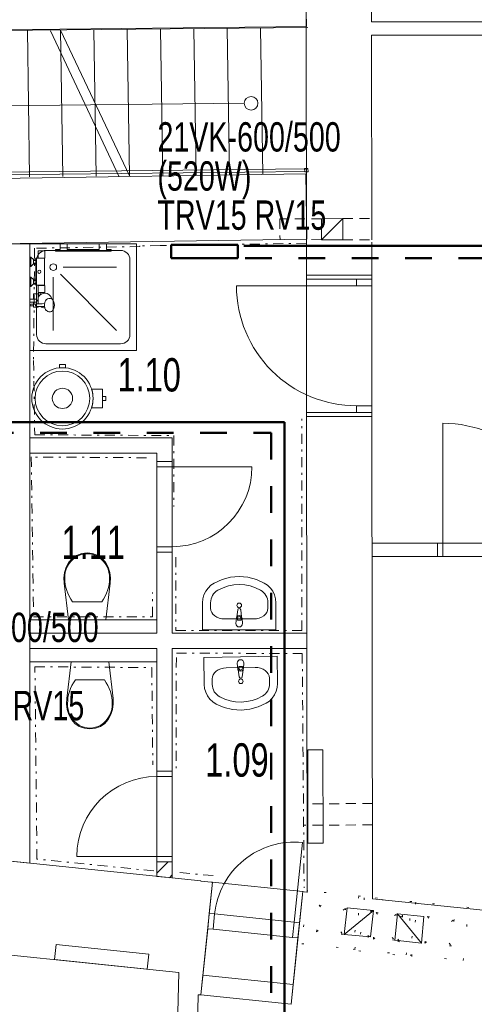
# Model space of a CAD drawing. Header units: millimetres. Extents: x 28262 to 240133, y -152087 to 56534.
# Tile 79 of 107: x 155133 to 158544, y 7695 to 15078. Entities that reach past the tile are written whole.
import ezdxf

# ---------------------------------------------------------------- set-up
doc = ezdxf.new("R2010")
doc.units = ezdxf.units.MM
doc.header["$MEASUREMENT"] = 0
for name, pattern in [('Tečkovaná L', [257.5, 15, -242.5]), ('Čerchovaná S', [175, 75, -42.5, 15, -42.5]), ('Čárkovaná M', [400, 200, -200]), ('Čárkovaná S', [125, 75, -50])]:
    doc.linetypes.add(name, pattern=pattern)
doc.layers.get('0').update_dxf_attribs({"lineweight": 9})
for name, color, linetype, lineweight in [('--písmo', 7, 'Continuous', 25), ('--TOPEN', 6, 'Continuous', 50), ('--TOPEN_POPIS', 7, 'Continuous', 25), ('--TOPEN_VR_OT', 5, 'Čárkovaná M', 50), ('2D prvky - obecné', 7, 'Continuous', 9), ('Konstrukce - nosné', 7, 'Continuous', 9), ('Kresby a obrázky', 7, 'Continuous', 9), ('Nové_Interiér - nábytek', 9, 'Continuous', 9), ('Nové_Konstrukce - nosné', 7, 'Continuous', 9), ('Nové_Konstrukce – Dělicí čáry vrstev', 7, 'Continuous', 9), ('Nové_Kresby a obrázky', 9, 'Continuous', 9), ('Nové_Otvory – Dveře', 7, 'Continuous', 9), ('Nové_Výplně – Řezové', 7, 'Continuous', 9), ('Otvory – Dveře', 7, 'Continuous', 9), ('Situace - terén', 7, 'Continuous', 9), ('Výplně – Řezové', 7, 'Continuous', 9)]:
    doc.layers.add(name, color=color, linetype=linetype, lineweight=lineweight)
doc.styles.add('styl1', font='arial.ttf', dxfattribs={"width": 0.7, "height": 250})
doc.styles.add('styl5', font='arial.ttf', dxfattribs={"width": 0.7, "height": 220})

msp = doc.modelspace()

# ---------------------------------------------------------------- linework, layer by layer
at = {"layer": '--TOPEN'}
for p, q in [((156769.6, 13389.9), (156269.6, 13389.9)), ((156269.6, 13289.9), (156269.6, 13389.9)), ((156769.6, 13289.9), (156769.6, 13389.9)), ((156814.6, 13383.6), (160051, 13383.6)), ((156269.6, 13289.9), (156769.6, 13289.9)), ((153286.7, 12060.7), (157119.8, 12060.7)), ((157119.8, 12060.7), (157119.8, 3735.9))]:
    msp.add_line(p, q, dxfattribs=at)
at = {"layer": '--TOPEN_VR_OT'}
for p, q in [((156825.3, 13291), (159951, 13291)), ((153286.7, 11980.1), (157019.8, 11980.1)), ((157019.8, 11980.1), (157019.8, 3832.9))]:
    msp.add_line(p, q, dxfattribs=at)
at = {"linetype": 'Continuous'}
for p, q in [((157283.5, 13959.3), (154156.4, 13926.2)), ((157296, 13962), (157271, 13961.7)), ((157271, 13961.7), (157271.3, 13936.7)), ((157283.8, 13939.3), (157283.5, 13959.3)), ((157296.3, 13937), (157296, 13962)), ((154156.6, 13906.2), (157283.8, 13939.3)), ((157271.3, 13936.7), (157296.3, 13937)), ((156492.7, 7764.5), (156508.1, 7914.3)), ((156508.1, 7914.3), (157184.5, 7844.4)), ((157184.5, 7844.4), (157169.1, 7694.6)), ((157169.1, 7694.6), (156492.7, 7764.5))]:
    msp.add_line(p, q, dxfattribs=at)
at = {"layer": '2D prvky - obecné', "linetype": 'Continuous'}
for p, q in [((155362.8, 14994.5), (155879.2, 13900.7)), ((155440.1, 15001.1), (155956.5, 13907.3))]:
    msp.add_line(p, q, dxfattribs=at)
at = {"layer": 'Konstrukce - nosné', "linetype": 'Continuous'}
for p, q in [((157280.6, 16448), (157284.6, 13162.8)), ((157772.3, 15061.9), (157771.3, 15880.5)), ((158672.3, 15061.9), (157772.3, 15061.9)), ((157772.4, 14961.9), (158814.8, 14961.9)), ((157774.3, 13426.4), (157772.4, 14961.9)), ((157279.9, 13921.7), (153101.3, 13859)), ((157287.3, 13431.8), (157279.9, 13921.7)), ((153102.2, 13369), (157287.3, 13431.8)), ((157774.6, 13163.4), (157774.3, 13409.7)), ((157659.6, 13163.3), (157284.6, 13162.8)), ((157774.6, 13163.4), (157659.6, 13163.3)), ((157660.9, 12103.3), (157285.9, 12102.8)), ((157285.9, 12102.8), (157290.4, 8536.6)), ((157775.9, 12103.4), (157660.9, 12103.3)), ((157780.4, 8486.1), (157775.9, 12103.4)), ((158267.3, 11152.1), (157782.6, 11152.1)), ((158267.3, 11052.1), (158267.3, 11152.1)), ((157782.6, 11052.1), (158267.3, 11052.1)), ((156492, 8619.9), (154918.3, 8782.8)), ((156492, 8619), (156492, 8619.9)), ((156570, 8611), (156492, 8619)), ((157290.4, 8536.6), (157266.3, 8539.1)), ((161319.1, 8120.8), (157780.4, 8486.1)), ((154846.2, 8086.5), (156325.9, 7933.4)), ((156325.9, 7933.4), (156267.8, 5452)), ((156373.1, 3543.8), (156472, 7766.6)), ((156472, 7766.6), (156482.7, 7765.5))]:
    msp.add_line(p, q, dxfattribs=at)
at = {"layer": 'Konstrukce - nosné', "linetype": 'Tečkovaná L'}
for p, q in [((157291.5, 8547.1), (157250.4, 8149.2)), ((157689.3, 8506), (157291.5, 8547.1)), ((157676.7, 8505.9), (157635.6, 8108)), ((157648.3, 8108.1), (157689.3, 8506)), ((158074.5, 8464.8), (157676.7, 8505.9)), ((157718.1, 8492.5), (157677, 8094.6)), ((158116, 8451.4), (157718.1, 8492.5)), ((157360.1, 8238.4), (157380.7, 8437.3)), ((157380.7, 8437.3), (157579.6, 8416.8)), ((157380.7, 8437.3), (157559.1, 8217.9)), ((158033.5, 8066.9), (158074.5, 8464.8)), ((158104.4, 8461.7), (158063.3, 8063.8)), ((158074.9, 8053.5), (158116, 8451.4)), ((158502.3, 8420.6), (158104.4, 8461.7)), ((158461.2, 8022.8), (158502.3, 8420.6)), ((157360.1, 8238.4), (157579.6, 8416.8)), ((157579.6, 8416.8), (157559.1, 8217.9)), ((157745.3, 8197.2), (157765.9, 8396.1)), ((157745.3, 8197.2), (157964.8, 8375.6)), ((157765.9, 8396.1), (157964.8, 8375.6)), ((157765.9, 8396.1), (157944.3, 8176.6)), ((157786.8, 8183.8), (157807.3, 8382.8)), ((157786.8, 8183.8), (158006.3, 8362.2)), ((157807.3, 8382.8), (158006.3, 8362.2)), ((157807.3, 8382.8), (157985.7, 8163.3)), ((157964.8, 8375.6), (157944.3, 8176.6)), ((158006.3, 8362.2), (157985.7, 8163.3)), ((158173.1, 8153), (158193.6, 8352)), ((158193.6, 8352), (158392.5, 8331.4)), ((158193.6, 8352), (158372, 8132.5)), ((158173.1, 8153), (158392.5, 8331.4)), ((158392.5, 8331.4), (158372, 8132.5)), ((157559.1, 8217.9), (157360.1, 8238.4)), ((157944.3, 8176.6), (157745.3, 8197.2)), ((157250.4, 8149.2), (157648.3, 8108.1)), ((157985.7, 8163.3), (157786.8, 8183.8)), ((158372, 8132.5), (158173.1, 8153)), ((157635.6, 8108), (158033.5, 8066.9)), ((157677, 8094.6), (158074.9, 8053.5)), ((158063.3, 8063.8), (158461.2, 8022.8))]:
    msp.add_line(p, q, dxfattribs=at)
at = {"layer": 'Kresby a obrázky', "linetype": 'Continuous'}
for p, q in [((157296.1, 15018.9), (154155.8, 14988.8)), ((155206.7, 13900.1), (155190.2, 14998.7)), ((155456.6, 13902.5), (155440.1, 15001.1)), ((155706.6, 13904.9), (155690.1, 15003.5)), ((155956.5, 13907.3), (155940, 15005.9)), ((156206.4, 13909.7), (156189.9, 15008.3)), ((156456.3, 13912), (156439.8, 15010.7)), ((156706.3, 13914.4), (156689.8, 15013.1)), ((156956.2, 13916.8), (156939.7, 15015.5)), ((156818.1, 14451.4), (154207.2, 14425.2))]:
    msp.add_line(p, q, dxfattribs=at)
at = {"layer": 'Kresby a obrázky', "linetype": 'Čárkovaná S'}
for p, q in [((157558.4, 13588), (157778.1, 13586.9)), ((157397.9, 13585.6), (157083.9, 13585.6)), ((157083.9, 13585.6), (157086.3, 13428.7)), ((157398.3, 13426.4), (157287.3, 13431.8)), ((157557.6, 13427.5), (157777.3, 13426.4))]:
    msp.add_line(p, q, dxfattribs=at)
at = {"layer": 'Kresby a obrázky', "linetype": 'Continuous'}
msp.add_circle((156869.1, 14451.4), 51, dxfattribs=at)
at = {"layer": 'Nové_Interiér - nábytek', "linetype": 'Continuous'}
for p, q in [((155210.1, 13397.9), (156010.1, 13397.9)), ((155210.1, 12597.9), (155210.1, 13397.9)), ((155437.1, 13353.9), (155437.1, 13397.9)), ((155437.1, 13397.9), (155490.1, 13397.9)), ((155490.1, 13397.9), (155490.1, 13353.9)), ((155730.1, 13353.9), (155730.1, 13397.9)), ((155730.1, 13397.9), (155783.1, 13397.9)), ((155783.1, 13397.9), (155783.1, 13353.9)), ((156010.1, 13397.9), (156010.1, 12597.9)), ((155210.1, 13228), (155210.1, 13298)), ((155210.1, 13298), (155217.1, 13298)), ((155217.1, 13298), (155237.1, 13279)), ((155217.1, 13298), (155217.1, 13228)), ((155270.2, 13291), (155270.2, 13341)), ((155271.1, 13291), (155270.2, 13291)), ((155271.1, 13289), (155271.1, 13291)), ((155271.1, 13291), (155317.1, 13291)), ((155273.2, 13344), (155319, 13344)), ((155322, 13291), (155317.1, 13291)), ((155317.1, 13291), (155317.1, 13289)), ((155322, 13341), (155322, 13291)), ((155330.1, 13347.9), (155890.1, 13347.9)), ((155402.1, 13342.9), (155402.1, 13353.9)), ((155402.1, 13353.9), (155437.1, 13353.9)), ((155818.1, 13342.9), (155402.1, 13342.9)), ((155490.1, 13353.9), (155730.1, 13353.9)), ((155783.1, 13353.9), (155818.1, 13353.9)), ((155818.1, 13353.9), (155818.1, 13342.9)), ((155217.1, 13228), (155210.1, 13228)), ((155237.1, 13247), (155217.1, 13228)), ((155237.1, 13279), (155237.1, 13282)), ((155237.1, 13282), (155254.1, 13282)), ((155237.1, 13279), (155237.1, 13247)), ((155237.1, 13272.5), (155254.1, 13272.5)), ((155237.1, 13253.5), (155254.1, 13253.5)), ((155237.1, 13244), (155237.1, 13247)), ((155254.1, 13244), (155237.1, 13244)), ((155254.1, 13282), (155254.1, 13289)), ((155254.1, 13289), (155271.1, 13289)), ((155254.1, 13282), (155254.1, 13244)), ((155254.1, 13132), (155254.1, 13244)), ((155260.1, 12717.9), (155260.1, 13277.9)), ((155317.1, 13289), (155271.1, 13289)), ((155317.1, 13289), (155317.3, 13289)), ((155317.3, 13289), (155317.9, 13289)), ((155317.9, 13289), (155318.1, 13289)), ((155318.1, 13289), (155318.1, 13087)), ((155460.1, 13222.9), (155860.1, 13222.9)), ((155960.1, 13277.9), (155960.1, 12717.9)), ((155210.1, 13078), (155210.1, 13148)), ((155210.1, 13148), (155217.1, 13148)), ((155217.1, 13148), (155237.1, 13129)), ((155217.1, 13148), (155217.1, 13078)), ((155385.1, 13147.9), (155385.1, 12747.9)), ((155438.1, 13169.9), (155860.1, 12747.9)), ((155217.1, 13078), (155210.1, 13078)), ((155237.1, 13097), (155217.1, 13078)), ((155237.1, 13129), (155237.1, 13132)), ((155237.1, 13132), (155254.1, 13132)), ((155237.1, 13129), (155237.1, 13097)), ((155237.1, 13122.5), (155254.1, 13122.5)), ((155237.1, 13103.5), (155254.1, 13103.5)), ((155237.1, 13094), (155237.1, 13097)), ((155254.1, 13094), (155237.1, 13094)), ((155254.1, 13132), (155254.1, 13094)), ((155254.1, 13087), (155254.1, 13094)), ((155271.1, 13087), (155254.1, 13087)), ((155270.2, 13035), (155270.2, 13085)), ((155270.2, 13085), (155271.1, 13085)), ((155271.1, 13085), (155271.1, 13087)), ((155271.1, 13087), (155317.3, 13087)), ((155317.1, 13085), (155271.1, 13085)), ((155317.3, 13087), (155317.1, 13087)), ((155317.1, 13087), (155317.1, 13085)), ((155317.1, 13085), (155322, 13085)), ((155317.9, 13087), (155317.3, 13087)), ((155318.1, 13087), (155317.9, 13087)), ((155322, 13085), (155322, 13035)), ((155236.1, 12983), (155236.1, 13022)), ((155236.1, 13022), (155272.1, 13022)), ((155272.1, 13022), (155272.1, 12998)), ((155272.1, 12998), (155272.1, 12948.1)), ((155273.6, 13032), (155273.2, 13032)), ((155273.6, 13000.6), (155273.6, 13032)), ((155286.6, 13032), (155273.6, 13032)), ((155319, 13032), (155286.6, 13032)), ((155286.6, 13032), (155286.6, 13015.3)), ((155210.1, 12961), (155210.1, 12983)), ((155210.1, 12983), (155236.1, 12983)), ((155236.1, 12961), (155210.1, 12961)), ((155219.1, 12944.5), (155236.1, 12944.5)), ((155236.1, 12931.5), (155219.1, 12931.5)), ((155236.1, 12983), (155254.1, 12983)), ((155236.1, 12944.5), (155236.1, 12961)), ((155254.1, 12961), (155236.1, 12961)), ((155254.1, 12961), (155236.1, 12961)), ((155236.1, 12944.5), (155236.1, 12931.5)), ((155236.1, 12922), (155236.1, 12931.5)), ((155272.1, 12922), (155236.1, 12922)), ((155251.3, 12938), (155251.7, 12940.6)), ((155251.7, 12935.4), (155251.3, 12938)), ((155251.7, 12940.6), (155252.9, 12943)), ((155252.9, 12933), (155251.7, 12935.4)), ((155252.8, 12942.8), (155252.6, 12941)), ((155252.6, 12941), (155252.6, 12935)), ((155252.6, 12935), (155252.8, 12933.2)), ((155252.9, 12943), (155252.8, 12942.8)), ((155252.8, 12933.2), (155252.9, 12933)), ((155253.4, 12944.5), (155252.9, 12943)), ((155252.9, 12943), (155252.9, 12943)), ((155252.9, 12933), (155252.9, 12933)), ((155252.9, 12933), (155253.4, 12931.5)), ((155254.5, 12945.9), (155253.4, 12944.5)), ((155253.4, 12931.5), (155254.5, 12930)), ((155255.8, 12947), (155254.5, 12945.9)), ((155254.5, 12930), (155255.8, 12928.9)), ((155257.3, 12947.7), (155255.8, 12947)), ((155255.8, 12928.9), (155257.3, 12928.2)), ((155258.9, 12948), (155257.3, 12947.7)), ((155257.3, 12928.2), (155258.9, 12928)), ((155301.2, 12948.5), (155258.9, 12948)), ((155301.2, 12927.5), (155258.9, 12928)), ((155288, 12927.6), (155272.1, 12927.8)), ((155272.1, 12927.8), (155272.1, 12922)), ((155319.4, 12949), (155301.2, 12948.5)), ((155319.4, 12927), (155301.2, 12927.5)), ((155318.3, 12938), (155318.9, 12947.1)), ((155318.9, 12928.9), (155318.3, 12938)), ((155318.9, 12947.1), (155321, 12955.6)), ((155321, 12920.4), (155318.9, 12928.9)), ((155321, 12955.6), (155322.3, 12960.8)), ((155322.3, 12960.8), (155326.5, 12970.2)), ((155326.5, 12970.2), (155331.9, 12977.5)), ((155331.9, 12977.5), (155333.8, 12979.5)), ((155333.8, 12979.5), (155340.4, 12984.3)), ((155340.4, 12984.3), (155343.1, 12985.8)), ((155343.1, 12985.8), (155350.5, 12987.5)), ((155350.5, 12987.5), (155353.7, 12988)), ((155353.7, 12988), (155364.3, 12988)), ((155364.3, 12988), (155371.7, 12986.3)), ((155371.7, 12986.3), (155374.1, 12984.6)), ((155374.1, 12984.6), (155378.7, 12981.3)), ((155378.7, 12981.3), (155384.6, 12973.3)), ((155384.6, 12973.3), (155389.2, 12963)), ((155389.2, 12963), (155392, 12950.9)), ((155392, 12925), (155389.2, 12913)), ((155392, 12950.9), (155393, 12938)), ((155393, 12938), (155392, 12925)), ((155321, 12920.4), (155321.8, 12917)), ((155322.3, 12915.2), (155321.8, 12917)), ((155326.5, 12905.7), (155322.3, 12915.2)), ((155331.9, 12898.5), (155326.5, 12905.7)), ((155333.8, 12896.4), (155331.9, 12898.5)), ((155340.4, 12891.6), (155333.8, 12896.4)), ((155343.1, 12890.2), (155340.4, 12891.6)), ((155350.5, 12888.5), (155343.1, 12890.2)), ((155353.7, 12888), (155350.5, 12888.5)), ((155364.3, 12888), (155353.7, 12888)), ((155371.7, 12889.7), (155364.3, 12888)), ((155378.7, 12894.7), (155371.7, 12889.7)), ((155384.6, 12902.6), (155378.7, 12894.7)), ((155389.2, 12913), (155384.6, 12902.6)), ((155890.1, 12647.9), (155330.1, 12647.9)), ((156010.1, 12597.9), (155210.1, 12597.9)), ((155597.9, 11075.5), (155639, 11080.4)), ((155639, 11080.4), (155680, 11075.5)), ((155481.9, 10972.9), (155501, 11009.7)), ((155501, 11009.7), (155526.6, 11039)), ((155526.6, 11039), (155559.6, 11061.4)), ((155559.6, 11061.4), (155597.9, 11075.5)), ((155680, 11075.5), (155718.3, 11061.4)), ((155718.3, 11061.4), (155751.4, 11039)), ((155751.4, 11039), (155777, 11009.7)), ((155777, 11009.7), (155796, 10972.9)), ((155464, 10893.5), (155469.5, 10933.8)), ((155469.5, 10933.8), (155481.9, 10972.9)), ((155796, 10972.9), (155808.4, 10933.8)), ((155808.4, 10933.8), (155813.9, 10893.5)), ((155465.6, 10852.9), (155464, 10893.5)), ((155813.9, 10893.5), (155812.3, 10852.9)), ((156651.9, 10880.7), (156592.1, 10854.1)), ((156715.1, 10897), (156651.9, 10880.7)), ((156780.2, 10902.5), (156715.1, 10897)), ((156845.2, 10897), (156780.2, 10902.5)), ((156908.5, 10880.7), (156845.2, 10897)), ((156968.3, 10854.1), (156908.5, 10880.7)), ((155498, 10577.6), (155465.6, 10852.9)), ((155812.3, 10852.9), (155779.9, 10577.6)), ((156528.6, 10792.2), (156515.7, 10765.1)), ((156546, 10816.6), (156528.6, 10792.2)), ((156567.4, 10837.5), (156546, 10816.6)), ((156592.1, 10854.1), (156567.4, 10837.5)), ((156993, 10837.5), (156968.3, 10854.1)), ((157014.4, 10816.6), (156993, 10837.5)), ((157031.8, 10792.2), (157014.4, 10816.6)), ((157044.7, 10765.1), (157031.8, 10792.2)), ((155639, 10713.5), (155530, 10713.5)), ((155747.9, 10713.5), (155639, 10713.5)), ((156507.8, 10736.1), (156505.2, 10706.1)), ((156515.7, 10765.1), (156507.8, 10736.1)), ((157052.5, 10736.1), (157044.7, 10765.1)), ((157055.2, 10706.1), (157052.5, 10736.1)), ((156505.2, 10706.1), (156505.2, 10502.5)), ((156565, 10665.4), (156565, 10706.1)), ((156769.1, 10653.9), (156762.5, 10601)), ((156797.9, 10601), (156791.3, 10653.9)), ((156995.4, 10665.4), (156995.4, 10706.1)), ((157055.2, 10502.5), (157055.2, 10706.1)), ((155779.9, 10577.6), (155498, 10577.6)), ((156671.3, 10584.5), (156889.1, 10584.5)), ((156759.2, 10591.5), (156755.2, 10549.5)), ((156766.6, 10574.5), (156766.6, 10589.3)), ((156793.8, 10574.5), (156766.6, 10574.5)), ((156793.8, 10589.3), (156793.8, 10574.5)), ((156805.2, 10549.5), (156801.2, 10591.5)), ((156505.2, 10502.5), (157055.2, 10502.5)), ((157064.3, 10305.1), (156514.3, 10296.6)), ((156514.3, 10296.6), (156517.5, 10093)), ((157067.4, 10101.5), (157064.3, 10305.1)), ((155486.3, 9987.4), (155518.6, 10262.6)), ((155518.6, 10262.6), (155800.6, 10262.6)), ((155800.6, 10262.6), (155833, 9987.4)), ((156899.5, 10220.5), (156681.7, 10217.2)), ((156765, 10253.4), (156769.7, 10211.6)), ((156773.1, 10202.1), (156780.5, 10149.3)), ((156776.8, 10228.7), (156804, 10229.1)), ((156777, 10213.8), (156776.8, 10228.7)), ((156802.7, 10149.6), (156808.6, 10202.6)), ((156804, 10229.1), (156804.2, 10214.3)), ((156811.7, 10212.2), (156815, 10254.2)), ((155550.7, 10126.7), (155659.6, 10126.7)), ((155659.6, 10126.7), (155768.6, 10126.7)), ((156576.6, 10134.7), (156577.3, 10094)), ((157007, 10141.3), (157007.6, 10100.6)), ((156517.5, 10093), (156520.6, 10063.1)), ((156520.6, 10063.1), (156528.9, 10034.2)), ((157045.4, 10015), (157057.8, 10042.4)), ((157057.8, 10042.4), (157065.2, 10071.5)), ((157065.2, 10071.5), (157067.4, 10101.5)), ((155484.7, 9946.8), (155486.3, 9987.4)), ((155833, 9987.4), (155834.5, 9946.8)), ((156528.9, 10034.2), (156542.2, 10007.3)), ((156542.2, 10007.3), (156560, 9983.2)), ((156560, 9983.2), (156581.7, 9962.7)), ((156982.8, 9952.2), (157007.3, 9969.2)), ((157007.3, 9969.2), (157028.3, 9990.4)), ((157028.3, 9990.4), (157045.4, 10015)), ((155490.2, 9906.4), (155484.7, 9946.8)), ((155502.6, 9867.4), (155490.2, 9906.4)), ((155829, 9906.4), (155816.6, 9867.4)), ((155834.5, 9946.8), (155829, 9906.4)), ((156581.7, 9962.7), (156606.7, 9946.4)), ((156606.7, 9946.4), (156666.8, 9920.7)), ((156666.8, 9920.7), (156730.3, 9905.4)), ((156730.3, 9905.4), (156795.5, 9900.9)), ((156795.5, 9900.9), (156860.4, 9907.4)), ((156860.4, 9907.4), (156923.4, 9924.7)), ((156923.4, 9924.7), (156982.8, 9952.2)), ((155521.6, 9830.5), (155502.6, 9867.4)), ((155547.2, 9801.3), (155521.6, 9830.5)), ((155797.6, 9830.5), (155772, 9801.3)), ((155816.6, 9867.4), (155797.6, 9830.5)), ((155580.3, 9778.9), (155547.2, 9801.3)), ((155618.6, 9764.8), (155580.3, 9778.9)), ((155659.6, 9759.9), (155618.6, 9764.8)), ((155700.7, 9764.8), (155659.6, 9759.9)), ((155739, 9778.9), (155700.7, 9764.8)), ((155772, 9801.3), (155739, 9778.9))]:
    msp.add_line(p, q, dxfattribs=at)
for centre, radius in [((155385.1, 13222.9), 25), ((155280.1, 13188), 12), ((156780.2, 10686.6), 17.5), ((156792.1, 10116.8), 17.5)]:
    msp.add_circle(centre, radius, dxfattribs=at)
for centre, radius, start, end in [((155330.1, 13277.9), 70, 90, 180), ((155273.2, 13341), 3, 90, 180), ((155319, 13341), 3, 360, 90), ((155890.1, 13277.9), 70, 0, 90), ((155273.2, 13035), 3, 180, 270), ((155320.6, 12972), 55, 148.60059, 151.74219), ((155320.6, 12972), 55, 128.11308, 148.60059), ((155320.6, 12972), 55, 13.22645, 128.11308), ((155319, 13035), 3, 270, 0), ((155219.1, 12938), 6.5, 90, 270), ((155254.1, 12972), 11, 270, 90), ((155320.5, 12971.8), 54.8, 233.69909, 271.44165), ((155330.1, 12717.9), 70, 180, 270), ((155890.1, 12717.9), 70, 270, 0), ((156780.2, 10652.6), 11.2, 7.13892, 172.86108), ((156780.2, 10589.6), 21.1, 147.22897, 174.83039), ((156780.2, 10589.6), 21.1, 32.77103, 147.22897), ((156780.2, 10589.3), 13.6, 0, 180), ((156780.2, 10589.6), 21.1, 5.16961, 32.77103), ((156780.2, 10549.5), 25, 180, 0), ((156790, 10253.8), 25, 0.88302, 180.88302), ((156790.7, 10213.8), 21.1, 186.05263, 213.65405), ((156790.7, 10213.8), 21.1, 213.65405, 328.112), ((156790.6, 10214.1), 13.6, 180.88302, 0.88302), ((156790.7, 10213.8), 21.1, 328.112, 355.71342), ((156791.6, 10150.8), 11.2, 188.02195, 353.7441)]:
    msp.add_arc(centre, radius, start, end, dxfattribs=at)
for centre, major_axis, ratio, start_param, end_param in [((155728.4, 10901.5), (256.9, 0), 0.786027, 2.296735, 3.197324), ((155639.8, 10964.7), (138.5, 0), 0.786027, 1.576657, 2.203301), ((155638.1, 10964.7), (138.5, 0), 0.786027, 0.938292, 1.564935), ((155549.5, 10901.5), (256.9, 0), 0.786027, 6.227458, 7.128046), ((155897.1, 10882.4), (425.3, 0), 0.786027, 3.117977, 3.670997), ((155380.9, 10882.4), (425.3, 0), 0.786027, 5.753783, 6.306803), ((156780.2, 10502.5), (0, 339.4), 0.986413, 5.78621, 6.78016), ((156671.2, 10706.1), (0, 107.7), 0.986413, 0.496975, 1.570796), ((156889.1, 10706.1), (0, 107.7), 0.986413, 4.712389, 5.78621), ((156671.4, 10665.4), (106.4, 0), 0.759899, 3.141593, 4.712389), ((156889, 10665.4), (106.4, 0), 0.759899, 4.712389, 6.283185), ((156683, 10136.3), (106.4, 1.6), 0.759899, 1.570796, 3.141593), ((156900.6, 10139.7), (106.4, 1.6), 0.759899, 0, 1.570796), ((155917.7, 9957.9), (425.3, 0), 0.786027, 2.61219, 3.165211), ((155401.5, 9957.9), (425.3, 0), 0.786027, 6.259569, 6.81259), ((156683.5, 10095.6), (-1.7, 107.7), 0.986413, 1.570796, 2.644618), ((156901.4, 10099), (-1.7, 107.7), 0.986413, 3.638567, 4.712389), ((156789.3, 10300.9), (-5.2, 339.4), 0.986413, 2.644618, 3.638567), ((155749.1, 9938.7), (256.9, 0), 0.786027, 3.085865, 3.986454), ((155570.2, 9938.7), (256.9, 0), 0.786027, 5.438328, 6.338917), ((155660.4, 9875.5), (138.5, 0), 0.786027, 4.079884, 4.706528), ((155658.8, 9875.5), (138.5, 0), 0.786027, 4.71825, 5.344893)]:
    msp.add_ellipse(centre, major_axis=major_axis, ratio=ratio, start_param=start_param, end_param=end_param, dxfattribs=at)
at = {"layer": 'Nové_Konstrukce - nosné', "linetype": 'Continuous'}
for p, q in [((157284.5, 15027.8), (157283.2, 15142.8)), ((153099.5, 14980), (157284.5, 15027.8)), ((155210.1, 13397.9), (155060.1, 13397.9)), ((155210.1, 8752.6), (155210.1, 13397.9)), ((157284.6, 13162.8), (157284.7, 13132.8)), ((157774.7, 13133.4), (157774.6, 13163.4)), ((157774.7, 13133.4), (157284.7, 13132.8)), ((155475.4, 12493.9), (155431.4, 12493.9)), ((155431.4, 12493.9), (155431.4, 12468.9)), ((155475.4, 12493.9), (155431.4, 12493.9)), ((155431.4, 12493.9), (155431.4, 12468.9)), ((155475.4, 12468.9), (155475.4, 12493.9)), ((155475.4, 12468.9), (155475.4, 12493.9)), ((155431.4, 12467.8), (155431.4, 12468.9)), ((155431.4, 12467.8), (155431.4, 12468.9)), ((155475.4, 12467.8), (155475.4, 12468.9)), ((155475.4, 12467.8), (155475.4, 12468.9)), ((155672.5, 12308.9), (155753.4, 12308.9)), ((155753.4, 12308.9), (155753.4, 12168.9)), ((155753.4, 12253.9), (155753.4, 12223.9)), ((155778.4, 12253.9), (155753.4, 12253.9)), ((155753.4, 12223.9), (155778.4, 12223.9)), ((155778.4, 12223.9), (155778.4, 12253.9)), ((155753.4, 12168.9), (155672.5, 12168.9)), ((157285.9, 12132.8), (157775.9, 12133.4)), ((157285.9, 12132.8), (157285.9, 12102.8)), ((157775.9, 12103.4), (157775.9, 12133.4)), ((156275.8, 11942.8), (155210.1, 11942.8)), ((155210.1, 11827.8), (155210.1, 11942.8)), ((156275.8, 11942.8), (156275.8, 11827.8)), ((155210.1, 11827.8), (156160.8, 11827.8)), ((156160.8, 11827.8), (156160.8, 11766.3)), ((156275.8, 11766.3), (156275.8, 11827.8)), ((156160.8, 11766.3), (156275.8, 11766.3)), ((156160.8, 11086.3), (156275.8, 11086.3)), ((156160.8, 11086.3), (156160.8, 10478.1)), ((156275.8, 10478.1), (156275.8, 11086.3)), ((156161.8, 10577.6), (155210.1, 10577.6)), ((156160.8, 10478.1), (155210.1, 10478.1)), ((155210.1, 10478.1), (155210.1, 10363.1)), ((155210.1, 10477.6), (156161.8, 10477.6)), ((157288.3, 10478.1), (156275.8, 10478.1)), ((157288.3, 10363.1), (157288.3, 10478.1)), ((155210.1, 10363.1), (156160.8, 10363.1)), ((156160.8, 10362.6), (155210.1, 10362.6)), ((156275.8, 10363.1), (157288.3, 10363.1)), ((156276.8, 10362.6), (156275.8, 10362.6)), ((156276.8, 9443.4), (156276.8, 10362.6)), ((155210.1, 10262.6), (156161.8, 10262.6)), ((156161.8, 10262.6), (156161.8, 9443.4)), ((156276.8, 9443.4), (156161.8, 9443.4)), ((155060.1, 8768.1), (155210.1, 8752.6)), ((156276.8, 8763.4), (156161.8, 8763.4)), ((156161.8, 8763.4), (156161.8, 8654.1)), ((156276.8, 8642.2), (156276.8, 8763.4)), ((156276.8, 8642.2), (156161.8, 8654.1)), ((156579.9, 8610), (156492.7, 7764.5)), ((156579.9, 8610), (156492.7, 7764.5)), ((156579.9, 8610), (156570, 8611)), ((156579.9, 8610), (156570, 8611)), ((157169.1, 7694.6), (157256.3, 8540.2)), ((157169.1, 7694.6), (157256.3, 8540.2)), ((157266.3, 8539.1), (157256.3, 8540.2)), ((157266.3, 8539.1), (157256.3, 8540.2)), ((156482.7, 7765.5), (156492.7, 7764.5)), ((156482.7, 7765.5), (156492.7, 7764.5)), ((156492.7, 7764.5), (157169.1, 7694.6)), ((156492.7, 7764.5), (157169.1, 7694.6))]:
    msp.add_line(p, q, dxfattribs=at)
msp.add_circle((155453.4, 12238.9), 205, dxfattribs=at)
for radius, start, end in [(230, 0, 180), (230, 90, 95.48886), (230, 90, 95.48886), (230, 84.51114, 90), (230, 84.51114, 90), (76, 90, 270), (76, 270, 90), (230, 342.28107, 17.71893), (230, 180, 0)]:
    msp.add_arc((155453.4, 12238.9), radius, start, end, dxfattribs=at)
at = {"layer": 'Nové_Konstrukce – Dělicí čáry vrstev', "linetype": 'Continuous'}
msp.add_line((156161.8, 10362.6), (156161.8, 10262.6), dxfattribs=at)
msp.add_line((156161.8, 10362.6), (156161.8, 10262.6), dxfattribs=at)
at = {"layer": 'Nové_Kresby a obrázky', "linetype": 'Čerchovaná S'}
for p, q in [((156034.5, 13377.2), (155245, 13364.5)), ((156186.8, 13384.2), (156034.4, 13381.8)), ((156034.4, 13381.8), (156034.5, 13377.2)), ((157284.3, 13401.8), (156186.8, 13384.2)), ((155245, 13364.5), (155236.6, 12522.9)), ((155236.6, 12522.9), (155239.1, 12368.8)), ((155239.1, 12368.8), (155245.6, 11965.7)), ((157248.8, 10497.6), (157248.8, 12085.4)), ((155245.6, 11965.7), (156290, 11959.8)), ((156290, 11959.8), (156290, 11427)), ((156083.1, 11793.5), (155219.8, 11799.2)), ((155219.8, 11799.2), (155237.2, 10601)), ((156303.3, 11048.8), (156303.3, 10497.6)), ((156129.1, 10601), (156129.1, 10782.9)), ((155237.2, 10601), (156129.1, 10601)), ((156303.3, 10497.6), (157248.8, 10497.6)), ((156308.2, 10295.8), (156307.8, 9466)), ((156308.4, 10328.5), (157253, 10325.1)), ((157253, 10325.1), (157267, 8568.6)), ((155262.2, 8783.9), (155247.1, 10226)), ((155247.1, 10226), (156123.9, 10219.9)), ((156123.9, 10219.9), (156131.6, 9491.7)), ((156140.1, 8694.7), (155262.2, 8783.9)), ((156583.8, 8659.5), (156323.8, 8683.2))]:
    msp.add_line(p, q, dxfattribs=at)
at = {"layer": 'Nové_Kresby a obrázky', "linetype": 'Čárkovaná S'}
for p, q in [((157779, 9200.5), (157289.6, 9198)), ((157779.8, 9040), (157263.3, 9037.4))]:
    msp.add_line(p, q, dxfattribs=at)
at = {"layer": 'Nové_Otvory – Dveře', "linetype": 'Continuous'}
for p, q in [((157659.7, 13083.3), (156759.7, 13082.2)), ((157659.7, 13133.3), (157284.7, 13132.8)), ((157285.9, 12132.8), (157284.7, 13132.8)), ((157774.7, 13133.4), (157659.7, 13133.3)), ((157774.7, 13133.4), (157659.7, 13133.3)), ((157774.7, 13133.4), (157659.7, 13133.3)), ((157659.7, 13133.3), (157659.7, 13083.3)), ((157659.7, 13083.3), (157774.7, 13083.4)), ((157775.9, 12133.4), (157774.7, 13133.4)), ((157774.7, 13083.4), (157774.7, 13133.4)), ((157775.8, 12183.4), (157660.8, 12183.3)), ((157660.8, 12183.3), (157660.9, 12133.3)), ((157775.9, 12133.4), (157775.8, 12183.4)), ((157660.9, 12133.3), (157285.9, 12132.8)), ((157660.9, 12133.3), (157775.9, 12133.4)), ((157775.9, 12133.4), (157660.9, 12133.3)), ((157775.9, 12133.4), (157660.9, 12133.3)), ((156160.8, 11086.3), (156160.8, 11766.3)), ((156160.8, 11726.3), (156160.8, 11766.3)), ((156160.8, 11766.3), (156275.8, 11766.3)), ((156160.8, 11766.3), (156275.8, 11766.3)), ((156160.8, 11766.3), (156275.8, 11766.3)), ((156275.8, 11086.3), (156275.8, 11766.3)), ((156275.8, 11766.3), (156275.8, 11726.3)), ((156275.8, 11726.3), (156160.8, 11726.3)), ((156275.8, 11726.3), (156875.8, 11726.3)), ((156160.8, 11086.3), (156160.8, 11126.3)), ((156160.8, 11126.3), (156275.8, 11126.3)), ((156275.8, 11086.3), (156160.8, 11086.3)), ((156160.8, 11086.3), (156275.8, 11086.3)), ((156160.8, 11086.3), (156275.8, 11086.3)), ((156275.8, 11126.3), (156275.8, 11086.3)), ((156161.8, 9443.4), (156161.8, 8763.4)), ((156161.8, 9403.4), (156161.8, 9443.4)), ((156161.8, 9443.4), (156276.8, 9443.4)), ((156276.8, 9443.4), (156161.8, 9443.4)), ((156276.8, 9443.4), (156161.8, 9443.4)), ((156276.8, 9403.4), (156161.8, 9403.4)), ((156276.8, 9443.4), (156276.8, 8763.4)), ((156276.8, 9443.4), (156276.8, 9403.4)), ((157192.4, 8310.5), (157254, 8907.3)), ((156161.8, 8803.4), (155561.8, 8803.4)), ((156161.8, 8763.4), (156161.8, 8803.4)), ((156161.8, 8803.4), (156276.8, 8803.4)), ((156276.8, 8803.4), (156276.8, 8763.4)), ((156276.8, 8763.4), (156161.8, 8763.4)), ((156276.8, 8763.4), (156161.8, 8763.4)), ((156276.8, 8763.4), (156161.8, 8763.4)), ((156555.8, 8376.2), (156579.9, 8610)), ((156579.9, 8610), (157256.3, 8540.2)), ((157232.2, 8306.4), (157256.3, 8540.2)), ((156555.8, 8376.2), (156544, 8261.8)), ((156544, 8261.8), (156555.8, 8376.2)), ((156544, 8261.8), (156555.8, 8376.2)), ((156595.6, 8372.1), (156555.8, 8376.2)), ((156583.8, 8257.7), (156595.6, 8372.1)), ((157192.4, 8310.5), (156595.6, 8372.1)), ((157192.4, 8310.5), (157180.6, 8196.1)), ((157232.2, 8306.4), (157192.4, 8310.5)), ((157220.4, 8192), (157232.2, 8306.4)), ((157220.4, 8192), (157232.2, 8306.4)), ((157220.4, 8192), (157232.2, 8306.4)), ((156492.7, 7764.5), (156544, 8261.8)), ((156544, 8261.8), (156583.8, 8257.7)), ((156583.8, 8257.7), (157180.6, 8196.1)), ((157180.6, 8196.1), (157220.4, 8192)), ((157169.1, 7694.6), (157220.4, 8192)), ((156492.7, 7764.5), (157169.1, 7694.6))]:
    msp.add_line(p, q, dxfattribs=at)
for centre, radius, start, end in [((157659.7, 13083.3), 900, 180.07118, 270.07118), ((156275.8, 11726.3), 600, 270, 0), ((156161.8, 8803.4), 600, 90, 180), ((157192.4, 8310.5), 600, 84.10739, 174.10739)]:
    msp.add_arc(centre, radius, start, end, dxfattribs=at)
at = {"layer": 'Nové_Výplně – Řezové', "linetype": 'Continuous'}
for p, q in [((156161.8, 8677.3), (156247.9, 8763.4)), ((156256.1, 8644.3), (156276.8, 8665))]:
    msp.add_line(p, q, dxfattribs=at)
at = {"layer": 'Otvory – Dveře', "linetype": 'Continuous'}
for p, q in [((158307.3, 11152.1), (158307.3, 12052.1)), ((159247.3, 11152.1), (158267.3, 11152.1)), ((158267.3, 11152.1), (158307.3, 11152.1)), ((158267.3, 11052.1), (158267.3, 11152.1)), ((158267.3, 11052.1), (158267.3, 11152.1)), ((158267.3, 11052.1), (158267.3, 11152.1)), ((158307.3, 11152.1), (158307.3, 11052.1)), ((159247.3, 11052.1), (158267.3, 11052.1)), ((158307.3, 11052.1), (158267.3, 11052.1))]:
    msp.add_line(p, q, dxfattribs=at)
at = {"layer": 'Otvory – Dveře', "linetype": 'Continuous', "extrusion": (0, 0, -1)}
msp.add_ellipse((158307.3, 11152.1), major_axis=(636.4, 636.4), ratio=1, start_param=-0.785398, end_param=0.785398, dxfattribs=at)
at = {"layer": 'Situace - terén', "linetype": 'Continuous'}
for p, q in [((157407.9, 9602.6), (157294.6, 9602.3)), ((157294.6, 9602.3), (157295.9, 8903.4)), ((157409.3, 8903.7), (157407.9, 9602.6)), ((157295.9, 8903.4), (157409.3, 8903.7)), ((155405.6, 8142.5), (155393.9, 8029.8)), ((156100.8, 8070.6), (155405.6, 8142.5)), ((156089.1, 7957.9), (156100.8, 8070.6)), ((155393.9, 8029.8), (156089.1, 7957.9))]:
    msp.add_line(p, q, dxfattribs=at)
at = {"layer": 'Výplně – Řezové', "linetype": 'Continuous'}
for p, q in [((157558.4, 13588), (157397.9, 13585.6)), ((157398.3, 13426.4), (157558.4, 13588)), ((157558.4, 13588), (157557.6, 13427.5)), ((157397.9, 13585.6), (157398.3, 13426.4)), ((157557.6, 13427.5), (157398.3, 13426.4)), ((157566.6, 8218.6), (157589.3, 8417.4)), ((157786.7, 8397.2), (157566.6, 8218.6)), ((157786.7, 8397.2), (157566.6, 8218.6)), ((157589.3, 8417.4), (157786.7, 8397.2)), ((157765.7, 8199.9), (157786.7, 8397.2)), ((157948.4, 8175.7), (157968.2, 8373.1)), ((157968.2, 8373.1), (158147.1, 8153.4)), ((158165.5, 8352.5), (157968.2, 8373.1)), ((157968.2, 8373.1), (158147.1, 8153.4)), ((158147.1, 8153.4), (158165.5, 8352.5)), ((157566.6, 8218.6), (157765.7, 8199.9)), ((158147.1, 8153.4), (157948.4, 8175.7))]:
    msp.add_line(p, q, dxfattribs=at)

# ---------------------------------------------------------------- texts
at = {"layer": '--písmo', "style": 'styl1', "width": 0.7}
for s, p in [('1.10', (155866.6, 12290.4)), ('1.11', (155447.2, 11033.3)), ('1.09', (156525.5, 9402))]:
    msp.add_text(s, height=250, dxfattribs=at).set_placement(p)
at = {"layer": '--TOPEN_POPIS', "style": 'styl5', "width": 0.7}
for s, p in [('21VK-600/500', (156166.3, 14089.7)), ('(520W)', (156166.3, 13796.3)), ('TRV15 RV15', (156166.3, 13502.8)), ('11VK-500/500', (154350, 10411.7)), ('TRV15 RV15', (154350, 9824.9))]:
    msp.add_text(s, height=220, dxfattribs=at).set_placement(p)

doc.saveas('drawing.dxf')
